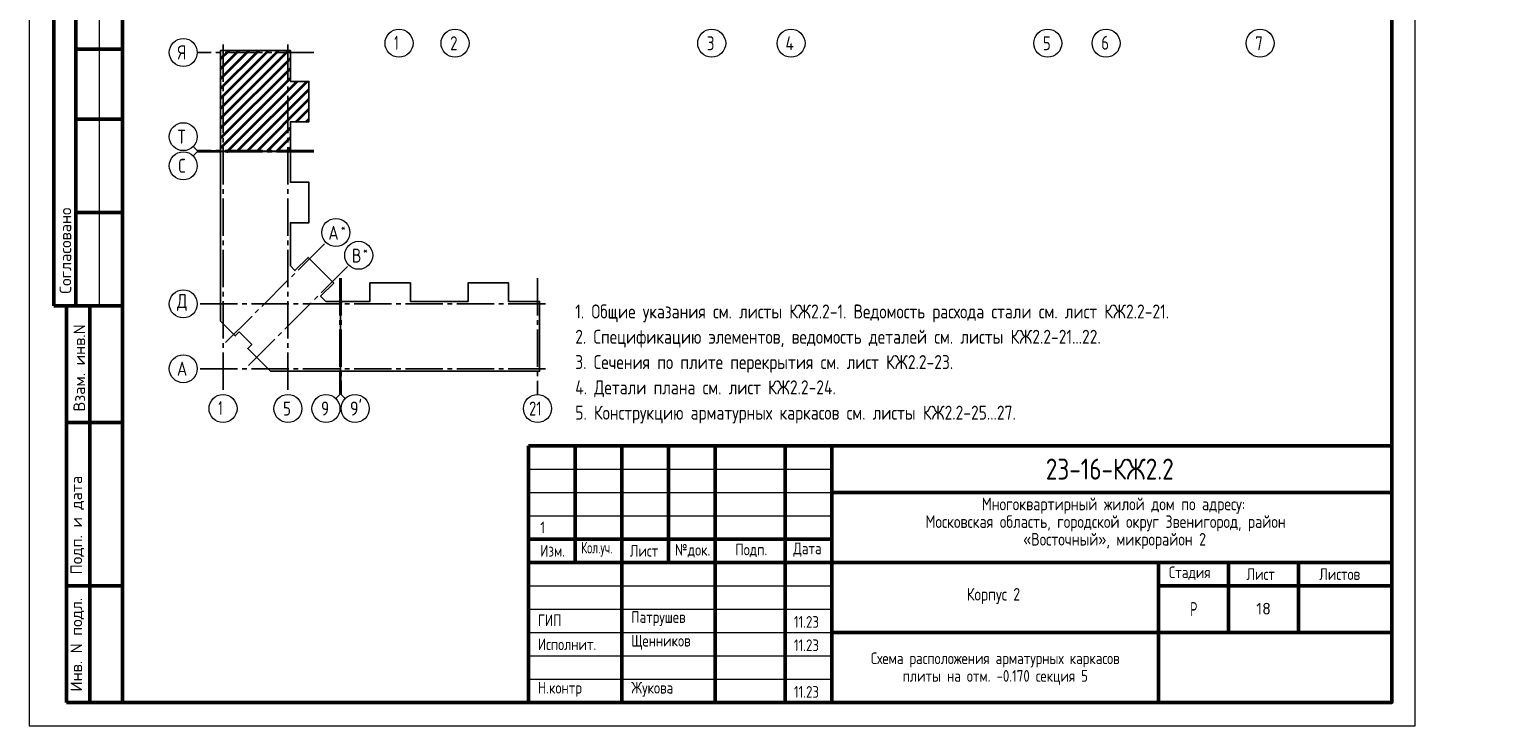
# Model space of a CAD drawing. Header units: millimetres. Extents: x 0 to 31317, y 0 to 42000.
# Tile 1 of 15: x 0 to 31317, y 0 to 14930. Entities that reach past the tile are written whole.
import ezdxf

# ---------------------------------------------------------------- set-up
doc = ezdxf.new("R2010")
doc.units = ezdxf.units.MM
doc.linetypes.add('______5', pattern=[1100, 800, -100, 100, -100])
doc.layers.add('Standard', color=7, linetype='Continuous', lineweight=25)
doc.layers.add('Оси', color=40, linetype='______5', lineweight=18)
doc.styles.add('GOST 2.304-81', font='txt')
doc.styles.add('ISOCPEUR', font='txt')

msp = doc.modelspace()

# ---------------------------------------------------------------- linework, layer by layer
at = {"layer": 'Standard', "color": 7, "linetype": 'Continuous', "lineweight": 50, "transparency": 33554687}
for p, q in [((527, 15500), (527, 9000)), ((527, 15500), (527, 9000)), ((1000, 15500), (1000, 9000)), ((2000, 14500), (1000, 14500)), ((2000, 13000), (1000, 13000)), ((2000, 11000), (1000, 11000)), ((0, 9000), (6, 9000)), ((527, 9000), (2000, 9000)), ((800, 500), (800, 9000)), ((800, 500), (800, 9000)), ((1300, 500), (1300, 9000)), ((800, 6500), (2000, 6500)), ((10700, 500), (10700, 6000)), ((10700, 6000), (29200, 6000)), ((11700, 3500), (11700, 6000)), ((12700, 500), (12700, 6000)), ((13700, 3500), (13700, 6000)), ((14700, 500), (14700, 6000)), ((16200, 500), (16200, 6000)), ((17200, 500), (17200, 6000)), ((17200, 5000), (29200, 5000)), ((10700, 4000), (17200, 4000)), ((10700, 4000), (17200, 4000)), ((10700, 3500), (17200, 3500)), ((10700, 3500), (17200, 3500)), ((17200, 3500), (29200, 3500)), ((24200, 2000), (24200, 3500)), ((25700, 2000), (25700, 3500)), ((27200, 2000), (27200, 3500)), ((800, 3000), (2000, 3000)), ((24200, 3000), (29200, 3000)), ((17200, 2000), (29200, 2000)), ((24200, 500), (24200, 2000)), ((24200, 500), (24200, 2000)), ((2000, 500), (800, 500))]:
    msp.add_line(p, q, dxfattribs=at)
at = {"layer": 'Standard', "color": 7, "linetype": 'Continuous', "lineweight": 13, "transparency": 33554687}
for p, q in [((1500, 15500), (1500, 9000)), ((3600, 12327), (3512, 12415)), ((3600, 12302), (3512, 12214)), ((3600, 12327), (4100, 12327)), ((3600, 12302), (4100, 12302)), ((6658, 7100), (6658, 7600)), ((6683, 7100), (6683, 7600)), ((6658, 7100), (6570, 7012)), ((6683, 7100), (6771, 7012)), ((10700, 5500), (17200, 5500)), ((10700, 5000), (17200, 5000)), ((10700, 4500), (17200, 4500)), ((10700, 3000), (17200, 3000)), ((10700, 2500), (17200, 2500)), ((10700, 2500), (17200, 2500)), ((10700, 2000), (17200, 2000)), ((10700, 2000), (17200, 2000)), ((10700, 1500), (17200, 1500)), ((10700, 1000), (17200, 1000))]:
    msp.add_line(p, q, dxfattribs=at)
at = {"layer": 'Standard', "color": 7, "linetype": 'Continuous', "lineweight": 35, "transparency": 33554687}
for p, q in [((4100, 13019), (5555, 14474)), ((4100, 13444), (5130, 14474)), ((4100, 13868), (4706, 14474)), ((4100, 14292), (4282, 14474)), ((4100, 13232), (5342, 14474)), ((4100, 13656), (4918, 14474)), ((4100, 14080), (4494, 14474)), ((4100, 12807), (5596, 14303)), ((4100, 12595), (5596, 14091)), ((4100, 12383), (5596, 13879)), ((4246, 12317), (5742, 13813)), ((4458, 12317), (5954, 13813)), ((4670, 12317), (5993, 13640)), ((4882, 12317), (5993, 13428)), ((5723, 12945), (5993, 13215)), ((5935, 12945), (5993, 13003)), ((5095, 12317), (5596, 12818)), ((5307, 12317), (5596, 12606)), ((5519, 12317), (5596, 12394))]:
    msp.add_line(p, q, dxfattribs=at)
at = {"layer": 'Standard', "color": 7, "linetype": 'Continuous', "lineweight": 25, "transparency": 33554687}
for p, q in [((29200, 500), (29200, 6000)), ((10700, 500), (29200, 500)), ((10700, 500), (29200, 500)), ((10700, 500), (29200, 500))]:
    msp.add_line(p, q, dxfattribs=at)
at = {"layer": 'Standard', "color": 7, "linetype": 'Continuous', "lineweight": 13, "transparency": 33554687}
msp.add_lwpolyline([(0, 0), (29700, 0), (29700, 42000), (0, 42000), (0, 0)], close=True, dxfattribs=at)
at = {"layer": 'Standard', "color": 7, "linetype": 'Continuous', "lineweight": 50, "transparency": 33554687}
msp.add_lwpolyline([(2000, 41500), (29200, 41500), (29200, 500), (2000, 500), (2000, 41500)], close=True, dxfattribs=at)
at = {"layer": 'Standard', "color": 7, "linetype": 'Continuous', "lineweight": 25, "transparency": 33554687}
for points in [[(4100, 12317), (4100, 14474), (5596, 14474), (5596, 13813), (5993, 13813), (5993, 12945), (5596, 12945), (5596, 12317), (5578, 12317), (5578, 12337), (5563, 12337), (5563, 12317), (4100, 12317)], [(4100, 8857), (4100, 12312), (4238, 12312), (4238, 12292), (4253, 12292), (4253, 12312), (5596, 12312), (5596, 11649), (5993, 11649), (5993, 10781), (5596, 10781), (5596, 9855), (5694, 9757), (5975, 10038), (6524, 9489), (6243, 9208), (6355, 9096), (6668, 9096), (6668, 7600), (5170, 7600), (4682, 8088), (4767, 8173), (4499, 8441), (4414, 8356), (4100, 8670), (4100, 8857)], [(6673, 7600), (6673, 9063), (6693, 9063), (6693, 9078), (6673, 9078), (6673, 9096), (7301, 9096), (7301, 9493), (8169, 9493), (8169, 9096), (8787, 9096), (9405, 9096), (9405, 9493), (10273, 9493), (10273, 9096), (10934, 9096), (10934, 7600), (8787, 7600), (6673, 7600)]]:
    msp.add_lwpolyline(points, dxfattribs=at)
at = {"layer": 'Оси', "color": 8, "linetype": '______5', "lineweight": -3, "transparency": 33554687}
for p, q in [((6096, 14431), (3600, 14431)), ((4153, 14601), (4153, 7100)), ((5543, 14601), (5543, 7100)), ((6096, 12327), (3600, 12327)), ((6096, 12302), (3600, 12302)), ((4208, 8212), (6358, 10362)), ((4698, 7722), (6848, 9872)), ((6658, 9596), (6658, 7100)), ((6683, 9596), (6683, 7100)), ((10891, 9596), (10891, 7100)), ((11061, 9043), (3600, 9043)), ((11061, 9043), (3600, 9043)), ((11061, 7653), (3600, 7653))]:
    msp.add_line(p, q, dxfattribs=at)
at = {"layer": 'Оси', "color": 7, "linetype": 'Continuous', "lineweight": 13, "transparency": 33554687}
for centre in [(3300, 14431), (7924, 14630), (9124, 14630), (14624, 14630), (16324, 14630), (21824, 14630), (23074, 14630), (26374, 14630), (3300, 12627), (3300, 12002), (6570, 10574), (7060, 10084), (3300, 9043), (3300, 9043), (3300, 7653), (4153, 6800), (5543, 6800), (6358, 6800), (6983, 6800), (10891, 6800)]:
    msp.add_circle(centre, 300, dxfattribs=at)

# ---------------------------------------------------------------- texts
at = {"layer": 'Standard', "color": 7, "linetype": 'Continuous', "lineweight": 50, "transparency": 33554687, "char_height": 250, "attachment_point": 7, "rotation": 90, "style": 'ISOCPEUR'}
for s, insert, width in [('\\A1;{\\fISOCPEUR|i0|b0;\\H250.000000;\\W1.000000;\\C7;Согласовано}\\P', (900, 9261), 2071.88), ('\\A1;{\\fISOCPEUR|i0|b0;\\H250.000000;\\W1.000000;\\C7;Взам. инв.N}\\P', (1198, 6736), 1909.1), ('\\A1;{\\fISOCPEUR|i0|b0;\\H250.000000;\\W1.000000;\\C7;Подп. и дата}\\P', (1174, 3242), 2197.06), ('\\A1;{\\fISOCPEUR|i0|b0;\\H250.000000;\\W1.000000;\\C7;Инв. N подл.}\\P', (1174, 734), 2021.79)]:
    msp.add_mtext(s, dxfattribs=dict(at, insert=insert, width=width))
at = {"layer": 'Standard', "color": 7, "linetype": 'Continuous', "lineweight": 13, "transparency": 33554687, "insert": (11700, 9030), "char_height": 300, "width": 15650.25, "attachment_point": 1, "line_spacing_factor": 1.084337}
msp.add_mtext('\\A1;{\\fGOST 2.304-81|i0|b0;\\H300.000000;\\W1.000000;\\C7;1. Общие указания см. листы КЖ2.2-1. Ведомость расхода стали см. лист КЖ2.2-21.}\\P{\\fGOST 2.304-81|i0|b0;\\H300.000000;\\W1.000000;\\C7;2. Спецификацию элементов, ведомость деталей см. листы КЖ2.2-21...22.}\\P{\\fGOST 2.304-81|i0|b0;\\H300.000000;\\W1.000000;\\C7;3. Сечения по плите перекрытия см. лист КЖ2.2-23.}\\P{\\fGOST 2.304-81|i0|b0;\\H300.000000;\\W1.000000;\\C7;4. Детали плана см. лист КЖ2.2-24.}\\P{\\fGOST 2.304-81|i0|b0;\\H300.000000;\\W1.000000;\\C7;5. Конструкцию арматурных каркасов см. листы КЖ2.2-25...27.}\\P', dxfattribs=at)
at = {"layer": 'Standard', "color": 7, "linetype": 'Continuous', "lineweight": 25, "transparency": 33554687}
for s, insert, char_height, width, attachment_point, style in [('\\W0.75;21', (10711, 6650), 300, 472.28, 7, 'ISOCPEUR'), ('Многоквартирный\\~жилой\\~дом\\~по\\~адресу:\\~', (20410, 4545), 270, 5717.08, 7, 'GOST 2.304-81'), ('Московская\\~область,\\~городской\\~округ\\~Звенигород,\\~район\\~', (19204, 4167), 270, 8136.21, 7, 'GOST 2.304-81'), ('\\A1;{\\fGOST 2.304-81|i0|b0;\\H250.000000;\\W1.000000;\\C7;1}\\P', (11002, 4375), 250, 233.33, 2, 'GOST 2.304-81'), ('«Восточный»,\\~микрорайон\\~2', (21297, 3789), 270, 3952.83, 7, 'GOST 2.304-81'), ('Изм.', (10948, 3625), 250, 631.15, 7, 'GOST 2.304-81'), ('\\W0.83;Кол.уч.', (11827, 3625), 250, 799.96, 7, 'GOST 2.304-81'), ('Лист', (12871, 3625), 250, 782.23, 7, 'GOST 2.304-81'), ('№док.', (13835, 3607), 250, 853.39, 7, 'GOST 2.304-81'), ('Подп.', (15131, 3614), 250, 764.54, 7, 'GOST 2.304-81'), ('Дата', (16373, 3625), 250, 782.23, 7, 'GOST 2.304-81'), ('Стадия', (24421, 3125), 250, 1031.1, 7, 'GOST 2.304-81'), ('Лист', (26084, 3125), 250, 782.23, 7, 'GOST 2.304-81'), ('Листов', (27643, 3125), 250, 1066.5, 7, 'GOST 2.304-81'), ('Корпус\\~2', (20088, 2610), 270, 1362.88, 7, 'GOST 2.304-81'), ('\\W0.77;Р', (24877, 2350), 300, 262.93, 7, 'GOST 2.304-81'), ('ГИП', (10900, 2137), 250, 586.81, 7, 'GOST 2.304-81'), ('Патрушев', (12900, 2137), 250, 1386.36, 7, 'GOST 2.304-81'), ('11.23', (16383, 2101), 250, 693.37, 7, 'GOST 2.304-81'), ('Исполнит.', (10900, 1622), 250, 1386.36, 7, 'GOST 2.304-81'), ('Щенников', (12900, 1631), 250, 1333.08, 7, 'GOST 2.304-81'), ('11.23', (16383, 1601), 250, 693.37, 7, 'GOST 2.304-81'), ('Н.контр', (10900, 622), 250, 1102.09, 7, 'GOST 2.304-81'), ('Жукова', (12900, 622), 250, 1031.11, 7, 'GOST 2.304-81'), ('11.23', (16383, 601), 250, 693.37, 7, 'GOST 2.304-81')]:
    msp.add_mtext(s, dxfattribs=dict(at, insert=insert, char_height=char_height, width=width, attachment_point=attachment_point, style=style))
at = {"layer": 'Standard', "color": 7, "linetype": 'Continuous', "lineweight": 50, "transparency": 33554687, "insert": (21783, 5275), "char_height": 450, "width": 3070.53, "attachment_point": 7, "style": 'GOST 2.304-81'}
msp.add_mtext('23-16-КЖ2.2', dxfattribs=at)
at = {"layer": 'Standard', "color": 7, "linetype": 'Continuous', "lineweight": 13, "transparency": 33554687, "insert": (26450, 2510), "char_height": 250, "width": 393.75, "attachment_point": 5, "style": 'ISOCPEUR'}
msp.add_mtext('\\A1;{\\fISOCPEUR|i0|b0;\\H250.000000;\\W1.000000;\\C7;18}\\P', dxfattribs=at)
at = {"layer": 'Standard', "color": 7, "linetype": 'Continuous', "lineweight": 25, "transparency": 33554687, "insert": (20700, 1571), "char_height": 250, "width": 6741.88, "attachment_point": 2, "line_spacing_factor": 0.903614}
msp.add_mtext('\\A1;{\\fGOST 2.304-81|i0|b0;\\H250.000000;\\W1.000000;\\C7;Схема расположения арматурных каркасов}\\P{\\fGOST 2.304-81|i0|b0;\\H250.000000;\\W1.000000;\\C7;плиты на отм. -0.170 секция 5}\\P', dxfattribs=at)
at = {"layer": 'Оси', "color": 7, "linetype": 'Continuous', "lineweight": 25, "transparency": 33554687, "attachment_point": 7, "style": 'ISOCPEUR'}
for s, insert, char_height, width in [('\\W0.56;1', (7824, 14490), 300, 233.32), ('\\W0.78;2', (9019, 14480), 300, 326.41), ('\\W0.78;3', (14519, 14480), 300, 326.41), ('\\W0.80;4', (16204, 14480), 300, 359.83), ('\\W0.78;5', (21719, 14480), 300, 326.41), ('\\W0.78;6', (22969, 14490), 300, 326.41), ('\\W0.78;7', (26269, 14480), 300, 326.41), ('\\W0.80;Я', (3180, 14281), 300, 359.83), ('\\W0.80;Т', (3180, 12477), 300, 359.83), ('\\W0.78;С', (3195, 11852), 300, 326.41), ('\\W0.82;А', (6409, 10417), 300, 392.65), ('\\W0.80;*', (6679, 10592), 180, 215.89), ('\\W0.80;В', (6914, 9927), 300, 359.84), ('\\W0.80;*', (7154, 10102), 180, 215.89), ('\\W0.82;Д', (3165, 8893), 300, 392.65), ('\\W0.82;А', (3165, 7503), 300, 392.65), ('\\W0.56;1', (4053, 6660), 300, 233.34), ('\\W0.78;5', (5438, 6650), 300, 326.41), ('\\W0.78;9', (6253, 6650), 300, 326.41), ("\\W0.84;9'", (6871, 6650), 300, 440.65)]:
    msp.add_mtext(s, dxfattribs=dict(at, insert=insert, char_height=char_height, width=width))

doc.saveas('drawing.dxf')
